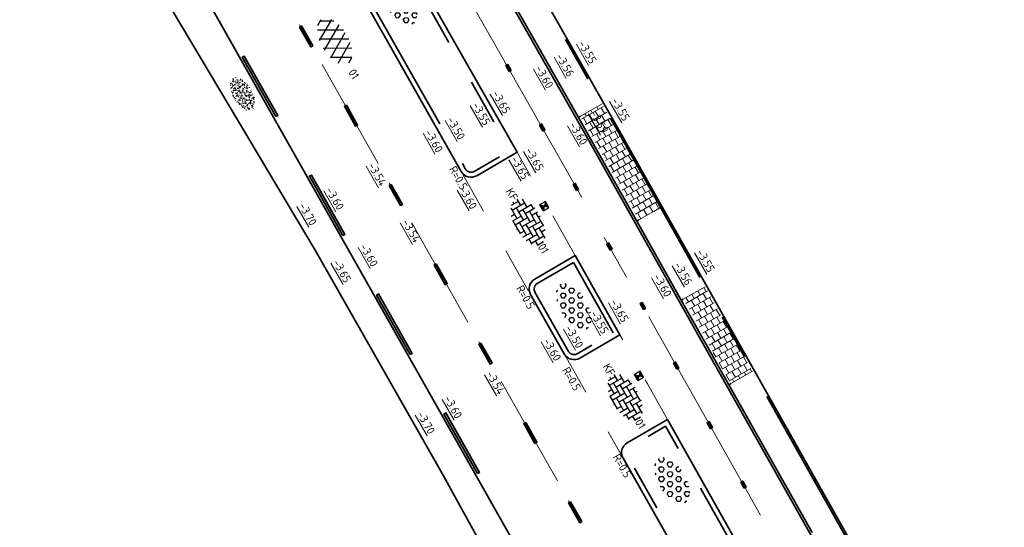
# Model space of a CAD drawing. Header units: metres. Extents: x 111691 to 117439, y 474133 to 478789.
# Tile 80 of 127: x 114507 to 114550, y 476242 to 476264. Entities that reach past the tile are written whole.
import ezdxf
from ezdxf.enums import TextEntityAlignment as Align

# ---------------------------------------------------------------- set-up
doc = ezdxf.new("R2010")
doc.units = ezdxf.units.M
for name, pattern in [('AM-AS', [16, 10, -2, 2, -2]), ('VH-GAZONBAND_100X200', [9.5, 7.5, -2]), ('VH-OPSLUITBAND_80X200', [14, 8, -2, 2, -2]), ('VH-RWSBAND', [24, 10, -2, 2, -2, 2, -2, 2, -2]), ('XX-HIDDEN', [4, 2, -2])]:
    doc.linetypes.add(name, pattern=pattern)
for name, color, linetype, lineweight in [('N-WE-AM-AS-G', 10, 'AM-AS', 18), ('N-WE-GR-GRAS-S', 60, 'Continuous', 25), ('N-WE-GR-GRAS_BERM-G', 80, 'Continuous', 35), ('N-WE-RI-HWA_KOLK-S', 150, 'Continuous', 25), ('N-WE-VH-HOOGTELABEL-T18', 2, 'Continuous', 18), ('N-WE-VH-KANTOPSLUITING-T18', 10, 'Continuous', 18), ('N-WE-VH-KANTOPSLUITING_GAZONBAND_100X200-G', 90, 'VH-GAZONBAND_100X200', 35), ('N-WE-VH-KANTOPSLUITING_OPSLUITBAND_100X200-G', 150, 'Continuous', 35), ('N-WE-VH-KANTOPSLUITING_OPSLUITBAND_80X200-G', 150, 'VH-OPSLUITBAND_80X200', 35), ('N-WE-VH-KANTOPSLUITING_TROTTOIRBAND_RWS_110 220-G', 210, 'VH-RWSBAND', 35), ('N-WE-VH-KANTOPSLUITING_VOORKANTBAND-G', 7, 'Continuous', 35), ('N-WE-VH-KANTVERHARDING-G', 1, 'Continuous', 35), ('N-WE-VH-MATERIAALGRENS-G', 7, 'XX-HIDDEN', 18), ('N-WE-VH-VERHARDING_ASFALT-S', 7, 'Continuous', 25), ('N-WE-VH-VERHARDING_BETONSTRAATSTEEN-S', 7, 'Continuous', 25), ('N-WE-VH-VERHARDING_LAGE_BEPLANTING-S', 70, 'Continuous', 25), ('N-WE-VH-VERHARDING_TEGEL60-A', 252, 'Continuous', 18), ('N-WE-VW-MARKERING-G', 7, 'Continuous', 35)]:
    doc.layers.add(name, color=color, linetype=linetype, lineweight=lineweight)
for name, color, linetype in [('N-WE-VW-MARKERING_LANGS_STREEP_13_010-A', 7, 'Continuous'), ('N-WE-VW-MARKERING_LANGS_STREEP_30270_010-A', 7, 'Continuous'), ('N-WE-VW-MARKERING_LANGS_STREEP_33_010-A', 7, 'Continuous')]:
    doc.layers.add(name, color=color, linetype=linetype)
doc.styles.add('NLCS-ISO', font='NLCS-ISO.ttf')
doc.styles.add('NLCS-ISO-M200-T18', font='NLCS-ISO.ttf', dxfattribs={"height": 0.36})
pattern_1 = [(299.72, (0, 0), (0.278997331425, -0.18617327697), [0.3, -0.3]), (29.72, (0, 0), (-0.14872855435, 0.26053755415), [])]

# ---------------------------------------------------------------- blocks, each defined once
blk = doc.blocks.new('SVH-ASFALT-SO')
at = {"ltscale": 0.1}
for p, q in [((-3.36, 2.17), (-1.83, 4.83)), ((0.36, -0.07), (-2.31, 4.55)), ((-1.91, 0.69), (0.95, 5.64)), ((2.75, -0.22), (-0.47, 5.37)), ((0, 0), (3.27, 5.66)), ((4.87, 0.12), (1.65, 5.7)), ((2.18, -0.23), (5.32, 5.22)), ((6.7, 0.95), (4.04, 5.55)), ((-2.72, 1.26), (-3.45, 2.54)), ((4.66, 0.07), (7.07, 4.25)), ((7.83, 2.99), (7.15, 4.18))]:
    blk.add_line(p, q, dxfattribs=at)
at = {"style": 'NLCS-ISO'}
blk.add_attdef('KLEUR', text='', height=1.8, dxfattribs=at).set_placement((9.49, 2.74), align=Align.MIDDLE_LEFT)
at = {"style": 'NLCS-ISO', "flags": 1}
blk.add_attdef('FUNCTIE', text='', height=1.8, dxfattribs=at).set_placement((0.12, -3.58), align=Align.MIDDLE_CENTER)
blk = doc.blocks.new('SGR-GRAS_01-SO')
at = {"ltscale": 0.1}
for p, q in [((-1.96, -0.07), (-1.98, 0)), ((-1.93, 0.19), (-1.93, 0.24)), ((-1.89, 0.24), (-1.92, 0.25)), ((-1.67, 0.02), (-1.6, 0.04)), ((-1.6, 0.24), (-1.65, 0.29)), ((-1.53, 0.32), (-1.6, 0.35)), ((-1.45, 0.64), (-1.52, 0.66)), ((-1.52, 0.19), (-1.44, 0.19)), ((-1.47, 0.58), (-1.48, 0.65)), ((-1.43, 0.48), (-1.35, 0.5)), ((-1.36, 0.21), (-1.43, 0.23)), ((-1.42, 0.13), (-1.36, 0.17)), ((-1.38, 0.11), (-1.32, 0.16)), ((-1.37, 0.01), (-1.38, 0.08)), ((-1.33, 0.11), (-1.33, 0.19)), ((-1.3, 0.76), (-1.32, 0.77)), ((-1.28, 0.68), (-1.28, 0.76)), ((-1.17, 0.39), (-1.23, 0.43)), ((-1.17, 0.24), (-1.22, 0.29)), ((-1.15, 0.65), (-1.21, 0.7)), ((-1.11, 0.17), (-1.04, 0.19)), ((-1.03, 0.03), (-1.1, 0.07)), ((-0.94, 0.84), (-1, 0.88)), ((-0.97, 0.51), (-0.92, 0.57)), ((-0.89, 0.5), (-0.97, 0.52)), ((-0.94, 0.19), (-0.87, 0.19)), ((-0.92, 0.42), (-0.86, 0.46)), ((-0.89, 0.81), (-0.82, 0.81)), ((-0.87, 0.66), (-0.89, 0.73)), ((-0.8, 0.06), (-0.88, 0.08)), ((-0.87, 0.62), (-0.8, 0.64)), ((-0.8, 0.47), (-0.87, 0.51)), ((-0.75, 0.24), (-0.8, 0.29)), ((-0.77, 0.09), (-0.79, 0.16)), ((-0.73, 0.65), (-0.78, 0.7)), ((-0.74, 0.03), (-0.73, 0.11)), ((-0.67, 0.11), (-0.73, 0.14)), ((-0.69, 0.61), (-0.68, 0.68)), ((-0.58, 0.92), (-0.64, 0.96)), ((-0.56, 0.92), (-0.51, 0.97)), ((-0.56, 0.32), (-0.48, 0.34)), ((-0.44, 0.55), (-0.51, 0.59)), ((-0.43, 0.78), (-0.5, 0.8)), ((-0.42, 0.71), (-0.36, 0.74)), ((-0.34, 0.35), (-0.41, 0.37)), ((-0.32, 0.24), (-0.38, 0.29)), ((-0.31, 0.19), (-0.37, 0.22)), ((-0.37, 0.19), (-0.29, 0.19)), ((-0.31, 0.65), (-0.36, 0.7)), ((-0.32, 0.81), (-0.24, 0.81)), ((-0.32, 0.77), (-0.24, 0.79)), ((-0.28, 0.73), (-0.29, 0.81)), ((-0.21, 1), (-0.27, 1.03)), ((-0.24, 0.02), (-0.17, 0.04)), ((-0.18, 0.17), (-0.19, 0.24)), ((-0.08, 0.63), (-0.14, 0.67)), ((-0.14, -0.04), (-0.14, 0.03)), ((-0.09, 0.53), (-0.09, 0.6)), ((-0.08, 0.16), (-0.03, 0.21)), ((-0.07, 0.19), (0, 0.23)), ((0.06, 0.27), (-0.01, 0.3)), ((0, 0.47), (0.07, 0.49)), ((0.1, 0.24), (0.05, 0.29)), ((0.13, 0.64), (0.06, 0.66)), ((0.07, 0.99), (0.14, 1.03)), ((0.12, 0.65), (0.07, 0.7)), ((0.22, 0.2), (0.15, 0.22)), ((0.21, 0.19), (0.28, 0.19)), ((0.29, 0.71), (0.22, 0.75)), ((0.24, 0.92), (0.31, 0.94)), ((0.26, 0.81), (0.33, 0.81)), ((0.32, 0.81), (0.3, 0.89)), ((0.31, 0.17), (0.39, 0.19)), ((0.32, 0.57), (0.38, 0.62)), ((0.42, 0.34), (0.36, 0.38)), ((0.42, 0.25), (0.4, 0.32)), ((0.43, 0.48), (0.49, 0.51)), ((0.53, 0.24), (0.47, 0.29)), ((0.54, 0.65), (0.49, 0.7)), ((0.56, -0.02), (0.49, 0.02)), ((0.5, 0.45), (0.51, 0.53)), ((0.59, 0.93), (0.52, 0.94)), ((0.55, 0.62), (0.63, 0.64)), ((0.65, 0.79), (0.58, 0.83)), ((0.68, 0.49), (0.61, 0.51)), ((0.77, 0.05), (0.7, 0.07)), ((0.78, 0.42), (0.72, 0.46)), ((0.78, 0.19), (0.86, 0.19)), ((0.83, 0.81), (0.91, 0.81)), ((0.92, 0.06), (0.85, 0.09)), ((0.87, 0.31), (0.94, 0.33)), ((0.95, 0.24), (0.9, 0.29)), ((0.91, 0.89), (0.91, 0.92)), ((0.97, 0.65), (0.91, 0.7)), ((0.93, 0.76), (0.99, 0.8)), ((1.01, 0.87), (0.95, 0.91)), ((1.01, 0.33), (1, 0.4)), ((1.15, 0.78), (1.08, 0.8)), ((1.15, 0.5), (1.08, 0.54)), ((1.1, 0.38), (1.1, 0.45)), ((1.11, 0.77), (1.18, 0.79)), ((1.24, 0.34), (1.17, 0.36)), ((1.18, 0.01), (1.26, 0.03)), ((1.21, 0.21), (1.26, 0.26)), ((1.28, 0.14), (1.22, 0.17)), ((1.28, 0.25), (1.35, 0.29)), ((1.37, 0.24), (1.32, 0.29)), ((1.39, 0.65), (1.34, 0.7)), ((1.36, 0.19), (1.43, 0.19)), ((1.42, 0.46), (1.5, 0.48)), ((1.51, 0.58), (1.44, 0.62)), ((1.64, 0.21), (1.58, 0.25)), ((1.61, 0.41), (1.59, 0.48)), ((1.69, 0.3), (1.7, 0.37)), ((1.79, 0.19), (1.72, 0.21)), ((1.74, 0.16), (1.81, 0.18)), ((1.8, 0.24), (1.75, 0.29)), ((1.93, 0.19), (1.95, 0.19)), ((-1.92, -0.16), (-1.85, -0.12)), ((-1.82, -0.08), (-1.9, -0.06)), ((-1.76, -0.13), (-1.82, -0.09)), ((-1.78, -0.3), (-1.73, -0.25)), ((-1.62, -0.5), (-1.69, -0.46)), ((-1.63, -0.57), (-1.68, -0.52)), ((-1.61, -0.17), (-1.67, -0.11)), ((-1.57, -0.44), (-1.49, -0.44)), ((-1.54, -0.66), (-1.5, -0.64)), ((-1.4, -0.05), (-1.46, -0.01)), ((-1.38, -0.46), (-1.38, -0.39)), ((-1.35, -0.28), (-1.28, -0.26)), ((-1.27, -0.23), (-1.34, -0.21)), ((-1.26, -0.42), (-1.33, -0.38)), ((-1.27, -0.56), (-1.28, -0.48)), ((-1.21, -0.57), (-1.26, -0.52)), ((-1.18, -0.67), (-1.25, -0.65)), ((-1.19, -0.17), (-1.24, -0.11)), ((-1.13, -0.78), (-1.19, -0.75)), ((-1.06, -0.39), (-1, -0.35)), ((-1.04, -0.58), (-0.97, -0.57)), ((-0.99, -0.44), (-0.92, -0.44)), ((-0.9, -0.34), (-0.96, -0.3)), ((-0.9, -0.65), (-0.84, -0.6)), ((-0.84, -0.94), (-0.85, -0.93)), ((-0.78, -0.57), (-0.84, -0.52)), ((-0.76, -0.7), (-0.83, -0.67)), ((-0.76, -0.17), (-0.82, -0.11)), ((-0.8, -0.13), (-0.73, -0.11)), ((-0.71, -0.38), (-0.79, -0.36)), ((-0.79, -0.54), (-0.78, -0.46)), ((-0.72, -0.89), (-0.65, -0.87)), ((-0.71, -0.9), (-0.64, -0.86)), ((-0.62, -0.82), (-0.7, -0.8)), ((-0.67, -0.48), (-0.69, -0.4)), ((-0.53, -0.26), (-0.6, -0.22)), ((-0.58, -0.99), (-0.59, -0.97)), ((-0.57, -0.1), (-0.5, -0.06)), ((-0.49, -0.25), (-0.44, -0.19)), ((-0.48, -0.44), (-0.41, -0.42)), ((-0.4, -0.63), (-0.46, -0.59)), ((-0.38, -0.98), (-0.43, -0.93)), ((-0.42, -0.44), (-0.34, -0.44)), ((-0.36, -0.57), (-0.41, -0.52)), ((-0.34, -0.17), (-0.39, -0.11)), ((-0.26, -0.99), (-0.33, -0.95)), ((-0.25, -0.09), (-0.32, -0.07)), ((-0.17, -0.18), (-0.24, -0.14)), ((-0.16, -0.53), (-0.23, -0.51)), ((-0.21, -0.61), (-0.15, -0.58)), ((-0.19, -0.62), (-0.19, -0.54)), ((-0.17, -0.74), (-0.1, -0.72)), ((-0.07, -0.97), (-0.14, -0.95)), ((-0.04, -0.55), (-0.1, -0.51)), ((-0.08, -0.4), (-0.09, -0.32)), ((-0.01, -1.01), (0.04, -0.95)), ((0.05, -0.98), (0, -0.93)), ((0.07, -0.57), (0.01, -0.52)), ((0.02, -0.96), (0.01, -0.89)), ((0.08, -0.17), (0.03, -0.11)), ((0.1, -0.91), (0.03, -0.88)), ((0.07, -0.29), (0.14, -0.27)), ((0.19, -0.1), (0.13, -0.06)), ((0.16, -0.44), (0.23, -0.44)), ((0.17, -1.04), (0.22, -1.02)), ((0.31, -0.24), (0.24, -0.22)), ((0.33, -0.47), (0.26, -0.43)), ((0.29, -0.33), (0.35, -0.29)), ((0.4, -0.68), (0.32, -0.66)), ((0.39, -0.6), (0.45, -0.55)), ((0.39, -0.59), (0.46, -0.57)), ((0.4, -0.69), (0.41, -0.62)), ((0.46, -0.83), (0.4, -0.8)), ((0.47, -0.98), (0.42, -0.93)), ((0.49, -0.57), (0.44, -0.52)), ((0.45, -0.12), (0.46, -0.05)), ((0.51, -0.17), (0.45, -0.11)), ((0.52, -0.32), (0.5, -0.24)), ((0.62, -0.88), (0.6, -0.81)), ((0.63, -0.14), (0.7, -0.12)), ((0.69, -0.39), (0.62, -0.35)), ((0.64, -0.84), (0.71, -0.81)), ((0.7, -0.89), (0.77, -0.88)), ((0.73, -0.44), (0.81, -0.44)), ((0.82, -0.76), (0.76, -0.72)), ((0.78, -0.04), (0.85, 0)), ((0.86, -0.39), (0.79, -0.37)), ((0.8, -0.19), (0.85, -0.14)), ((0.86, -0.94), (0.84, -0.93)), ((0.91, -0.57), (0.86, -0.52)), ((0.93, -0.17), (0.88, -0.11)), ((0.95, -0.83), (0.88, -0.81)), ((0.94, -0.44), (1.01, -0.42)), ((1.05, -0.31), (0.99, -0.27)), ((1, -0.77), (1, -0.7)), ((1.05, -0.2), (1.05, -0.12)), ((1.11, -0.24), (1.1, -0.16)), ((1.19, -0.68), (1.12, -0.64)), ((1.14, -0.56), (1.21, -0.52)), ((1.21, -0.8), (1.2, -0.73)), ((1.33, -0.1), (1.26, -0.08)), ((1.26, -0.75), (1.33, -0.73)), ((1.34, -0.57), (1.29, -0.52)), ((1.36, -0.17), (1.3, -0.11)), ((1.31, -0.44), (1.38, -0.44)), ((1.42, -0.23), (1.35, -0.19)), ((1.42, -0.54), (1.35, -0.52)), ((1.55, -0.6), (1.49, -0.56)), ((1.5, -0.29), (1.57, -0.27)), ((1.64, -0.27), (1.65, -0.2)), ((1.64, -0.27), (1.7, -0.23)), ((1.68, -0.55), (1.74, -0.5)), ((1.71, -0.16), (1.69, -0.09)), ((1.78, -0.15), (1.71, -0.11)), ((1.71, -0.52), (1.71, -0.52)), ((1.78, -0.17), (1.73, -0.11)), ((1.88, -0.25), (1.81, -0.23))]:
    blk.add_line(p, q, dxfattribs=at)
at = {"ltscale": 0.1, "style": 'NLCS-ISO'}
blk.add_attdef('TYPE', text='', height=0.5, dxfattribs=at).set_placement((3.47, -0.02), align=Align.MIDDLE_CENTER)
blk = doc.blocks.new('SVH-BSS_KEIFORMAAT_ELLEBOOG-SO')
at = {"ltscale": 0.1}
for p, q in [((-3.1, 2.49), (-1.87, 2.49)), ((-2.92, 2.49), (-2.92, -0.66)), ((-1.87, 2.81), (-1.87, 0.39)), ((-0.82, 2.94), (-0.82, 1.44)), ((-0.82, 2.49), (2.33, 2.49)), ((0.23, 2.97), (0.23, 2.49)), ((1.28, 2.49), (1.28, -0.66)), ((2.33, 2.71), (2.33, 0.39)), ((3.38, 2.38), (3.38, 1.44)), ((-5.61, 0.39), (-3.97, 0.39)), ((-5.02, 0.39), (-5.02, -1.37)), ((-4.95, 1.44), (-2.92, 1.44)), ((-3.97, 1.44), (-3.97, -1.71)), ((-2.92, 0.39), (0.23, 0.39)), ((-1.87, 1.44), (1.28, 1.44)), ((-0.82, 0.39), (-0.82, -2.76)), ((0.23, 1.44), (0.23, -1.71)), ((1.28, 0.39), (4.43, 0.39)), ((2.33, 1.44), (4.95, 1.44)), ((3.38, 0.39), (3.38, -2.38)), ((4.43, 1.44), (4.43, -1.71)), ((5.48, 0.74), (5.48, -0.66)), ((5.48, 0.39), (5.61, 0.39)), ((-5.52, -0.66), (-5.02, -0.66)), ((-4.62, -1.71), (-1.87, -1.71)), ((-3.97, -0.66), (-0.82, -0.66)), ((-2.92, -1.71), (-2.92, -2.55)), ((-1.87, -0.66), (-1.87, -2.81)), ((-0.82, -1.71), (2.33, -1.71)), ((0.23, -0.66), (3.38, -0.66)), ((1.28, -1.71), (1.28, -2.9)), ((2.33, -0.66), (2.33, -2.71)), ((3.38, -1.71), (4.62, -1.71)), ((4.43, -0.66), (5.52, -0.66)), ((-1.87, -2.76), (1.28, -2.76)), ((0.23, -2.76), (0.23, -2.97))]:
    blk.add_line(p, q, dxfattribs=at)
at = {"style": 'NLCS-ISO'}
blk.add_attdef('FORMAAT', text='', height=1.8, dxfattribs=at).set_placement((-5.71, 0), align=Align.MIDDLE_RIGHT)
blk.add_attdef('KLEUR', text='', height=1.8, dxfattribs=at).set_placement((5.71, 0), align=Align.MIDDLE_LEFT)
at = {"style": 'NLCS-ISO', "flags": 1}
blk.add_attdef('FUNCTIE', text='', height=1.8, dxfattribs=at).set_placement((0.12, -3.58), align=Align.MIDDLE_CENTER)
blk = doc.blocks.new('N-SRI-KOLK_STRAAT_300X300-SO')
h = blk.add_hatch(color=256)
h.dxf.hatch_style = 1
h.paths.add_polyline_path([(0.75, 1.5), (-0.75, 1.5), (0, 0.75)])
h.paths.add_polyline_path([(0, 0.75), (-0.75, 0), (0.75, 0)])
for p, q in [((-0.75, 0), (0.75, 1.5)), ((0.75, 0), (-0.75, 1.5))]:
    blk.add_line(p, q)
at = {"flags": 128}
blk.add_lwpolyline([(-0.75, 0), (0.75, 0), (0.75, 1.5), (-0.75, 1.5)], close=True, dxfattribs=at)
blk = doc.blocks.new('SVH-GRASPLAAT-SO')
at = {"ltscale": 0.1}
for p, q in [((-2.06, 2.47), (-1.86, 2.81)), ((-1.75, 1.93), (-2.06, 2.47)), ((-1.12, 1.93), (-0.81, 2.47)), ((-0.81, 2.47), (-1.07, 2.92)), ((1.69, 2.47), (1.88, 2.8)), ((2, 1.93), (1.69, 2.47)), ((2.63, 1.93), (2.94, 2.47)), ((2.94, 2.47), (2.89, 2.56)), ((-5.5, -0.24), (-5.66, 0.04)), ((-5.42, 0.85), (-4.87, 0.85)), ((-4.56, 0.3), (-4.87, 0.85)), ((-4.87, -0.24), (-4.56, 0.3)), ((-3.93, 1.39), (-3.62, 1.93)), ((-3.62, 0.85), (-3.93, 1.39)), ((-3.62, 1.93), (-3, 1.93)), ((-3.62, 0.85), (-3, 0.85)), ((-2.68, 1.39), (-3, 1.93)), ((-3, 0.85), (-2.68, 1.39)), ((-2.06, 0.3), (-1.75, 0.85)), ((-1.75, -0.24), (-2.06, 0.3)), ((-1.75, 1.93), (-1.12, 1.93)), ((-1.75, 0.85), (-1.12, 0.85)), ((-0.81, 0.3), (-1.12, 0.85)), ((-1.12, -0.24), (-0.81, 0.3)), ((-0.18, 1.39), (0.13, 1.93)), ((0.13, 0.85), (-0.18, 1.39)), ((0.13, 1.93), (0.75, 1.93)), ((0.13, 0.85), (0.75, 0.85)), ((1.07, 1.39), (0.75, 1.93)), ((0.75, 0.85), (1.07, 1.39)), ((1.69, 0.3), (2, 0.85)), ((2, -0.24), (1.69, 0.3)), ((2, 1.93), (2.63, 1.93)), ((2, 0.85), (2.63, 0.85)), ((2.94, 0.3), (2.63, 0.85)), ((2.63, -0.24), (2.94, 0.3)), ((3.57, 1.39), (3.88, 1.93)), ((3.88, 0.85), (3.57, 1.39)), ((3.88, 1.93), (4.31, 1.93)), ((3.88, 0.85), (4.5, 0.85)), ((4.5, 0.85), (4.82, 1.39)), ((4.82, 1.39), (4.63, 1.71)), ((5.44, 0.3), (5.57, 0.52)), ((5.66, -0.07), (5.44, 0.3)), ((-5.5, -0.24), (-4.87, -0.24)), ((-5.07, -1.32), (-4.87, -1.32)), ((-4.66, -1.69), (-4.87, -1.32)), ((-3.93, -0.78), (-3.62, -0.24)), ((-3.62, -1.32), (-3.93, -0.78)), ((-3.62, -0.24), (-3, -0.24)), ((-3.62, -1.32), (-3, -1.32)), ((-2.68, -0.78), (-3, -0.24)), ((-3, -1.32), (-2.68, -0.78)), ((-2.06, -1.86), (-1.75, -1.32)), ((-1.75, -2.4), (-2.06, -1.86)), ((-1.75, -0.24), (-1.12, -0.24)), ((-1.75, -1.32), (-1.12, -1.32)), ((-0.81, -1.86), (-1.12, -1.32)), ((-1.12, -2.4), (-0.81, -1.86)), ((-0.18, -0.78), (0.13, -0.24)), ((0.13, -1.32), (-0.18, -0.78)), ((0.13, -0.24), (0.75, -0.24)), ((0.13, -1.32), (0.75, -1.32)), ((1.07, -0.78), (0.75, -0.24)), ((0.75, -1.32), (1.07, -0.78)), ((1.69, -1.86), (2, -1.32)), ((2, -2.4), (1.69, -1.86)), ((2, -0.24), (2.63, -0.24)), ((2, -1.32), (2.63, -1.32)), ((2.94, -1.86), (2.63, -1.32)), ((2.63, -2.4), (2.94, -1.86)), ((3.57, -0.78), (3.88, -0.24)), ((3.88, -1.32), (3.57, -0.78)), ((3.88, -0.24), (4.5, -0.24)), ((3.88, -1.32), (4.5, -1.32)), ((4.82, -0.78), (4.5, -0.24)), ((4.5, -1.32), (4.82, -0.78)), ((-3.33, -2.4), (-3, -2.4)), ((-2.91, -2.55), (-3, -2.4)), ((-1.75, -2.4), (-1.12, -2.4)), ((-0.18, -2.94), (0.13, -2.4)), ((-0.17, -2.97), (-0.18, -2.94)), ((0.13, -2.4), (0.75, -2.4)), ((1.05, -2.92), (0.75, -2.4)), ((2, -2.4), (2.63, -2.4))]:
    blk.add_line(p, q, dxfattribs=at)
at = {"style": 'NLCS-ISO', "flags": 1}
blk.add_attdef('FUNCTIE', text='', height=1.8, dxfattribs=at).set_placement((0.12, -3.58), align=Align.MIDDLE_CENTER)

msp = doc.modelspace()

# ---------------------------------------------------------------- hatches: boundary and pattern name
at = {"layer": 'N-WE-VH-VERHARDING_TEGEL60-A'}
h = msp.add_hatch(dxfattribs=at)
h.set_pattern_fill('AVH-TEGEL_300X300_HALFST-SO', color=256, angle=299.72, pattern_type=2)
h.set_pattern_definition(pattern_1)
h.paths.add_polyline_path([(114534.243, 476255.695), (114535.202, 476256.234), (114533.244, 476259.715), (114532.633, 476260.789), (114531.677, 476260.245), (114532.286, 476259.174)])
h = msp.add_hatch(dxfattribs=at)
h.set_pattern_fill('AVH-TEGEL_300X300_HALFST-SO', color=256, angle=299.72, pattern_type=2)
h.set_pattern_definition(pattern_1)
h.paths.add_polyline_path([(114537.158, 476252.757), (114536.199, 476252.218), (114537.411, 476250.064), (114538.287, 476248.509), (114539.246, 476249.049), (114538.369, 476250.603)])
at = {"layer": 'N-WE-VW-MARKERING_LANGS_STREEP_13_010-A'}
h = msp.add_hatch(color=256, dxfattribs=at)
h.dxf.hatch_style = 1
h.paths.add_polyline_path([(114519.428, 476264.21), (114519.341, 476264.161), (114519.833, 476263.291), (114519.92, 476263.34)])
h = msp.add_hatch(color=256, dxfattribs=at)
h.dxf.hatch_style = 1
h.paths.add_polyline_path([(114521.398, 476260.729), (114521.31, 476260.68), (114521.803, 476259.809), (114521.89, 476259.859)])
h = msp.add_hatch(color=256, dxfattribs=at)
h.dxf.hatch_style = 1
h.paths.add_polyline_path([(114523.367, 476257.248), (114523.28, 476257.198), (114523.773, 476256.328), (114523.86, 476256.377)])
h = msp.add_hatch(color=256, dxfattribs=at)
h.dxf.hatch_style = 1
h.paths.add_polyline_path([(114525.337, 476253.766), (114525.25, 476253.717), (114525.742, 476252.847), (114525.829, 476252.896)])
h = msp.add_hatch(color=256, dxfattribs=at)
h.dxf.hatch_style = 1
h.paths.add_polyline_path([(114527.307, 476250.285), (114527.22, 476250.236), (114527.712, 476249.365), (114527.799, 476249.414)])
h = msp.add_hatch(color=256, dxfattribs=at)
h.dxf.hatch_style = 1
h.paths.add_polyline_path([(114529.276, 476246.803), (114529.189, 476246.754), (114529.682, 476245.884), (114529.769, 476245.933)])
h = msp.add_hatch(color=256, dxfattribs=at)
h.dxf.hatch_style = 1
h.paths.add_polyline_path([(114531.246, 476243.322), (114531.159, 476243.273), (114531.652, 476242.402), (114531.739, 476242.452)])
at = {"layer": 'N-WE-VW-MARKERING_LANGS_STREEP_30270_010-A'}
h = msp.add_hatch(color=256, dxfattribs=at)
h.dxf.hatch_style = 1
h.paths.add_polyline_path([(114528.549, 476262.205), (114528.636, 476262.255), (114528.488, 476262.515), (114528.401, 476262.466)])
h = msp.add_hatch(color=256, dxfattribs=at)
h.dxf.hatch_style = 1
h.paths.add_polyline_path([(114530.032, 476259.597), (114530.119, 476259.647), (114529.971, 476259.908), (114529.884, 476259.858)])
h = msp.add_hatch(color=256, dxfattribs=at)
h.dxf.hatch_style = 1
h.paths.add_polyline_path([(114531.509, 476256.986), (114531.596, 476257.035), (114531.449, 476257.297), (114531.362, 476257.248)])
h = msp.add_hatch(color=256, dxfattribs=at)
h.dxf.hatch_style = 1
h.paths.add_polyline_path([(114532.98, 476254.372), (114533.067, 476254.421), (114532.92, 476254.682), (114532.833, 476254.633)])
h = msp.add_hatch(color=256, dxfattribs=at)
h.dxf.hatch_style = 1
h.paths.add_polyline_path([(114534.45, 476251.757), (114534.538, 476251.806), (114534.391, 476252.067), (114534.303, 476252.018)])
h = msp.add_hatch(color=256, dxfattribs=at)
h.dxf.hatch_style = 1
h.paths.add_polyline_path([(114535.921, 476249.142), (114536.008, 476249.191), (114535.861, 476249.453), (114535.774, 476249.404)])
h = msp.add_hatch(color=256, dxfattribs=at)
h.dxf.hatch_style = 1
h.paths.add_polyline_path([(114537.395, 476246.529), (114537.482, 476246.578), (114537.335, 476246.839), (114537.248, 476246.79)])
h = msp.add_hatch(color=256, dxfattribs=at)
h.dxf.hatch_style = 1
h.paths.add_polyline_path([(114538.869, 476243.916), (114538.956, 476243.965), (114538.808, 476244.226), (114538.721, 476244.177)])
at = {"layer": 'N-WE-VW-MARKERING_LANGS_STREEP_33_010-A', "transparency": 33554687}
h = msp.add_hatch(color=256, dxfattribs=at)
h.dxf.hatch_style = 1
h.paths.add_polyline_path([(114518.292, 476260.227), (114518.379, 476260.276), (114516.902, 476262.887), (114516.815, 476262.838)])
h = msp.add_hatch(color=256, dxfattribs=at)
h.dxf.hatch_style = 1
h.paths.add_polyline_path([(114521.247, 476255.005), (114521.334, 476255.054), (114519.857, 476257.665), (114519.77, 476257.616)])
h = msp.add_hatch(color=256, dxfattribs=at)
h.dxf.hatch_style = 1
h.paths.add_polyline_path([(114524.202, 476249.783), (114524.289, 476249.832), (114522.811, 476252.443), (114522.724, 476252.394)])
h = msp.add_hatch(color=256, dxfattribs=at)
h.dxf.hatch_style = 1
h.paths.add_polyline_path([(114527.156, 476244.56), (114527.243, 476244.61), (114525.766, 476247.221), (114525.679, 476247.171)])

# ---------------------------------------------------------------- linework, layer by layer
at = {"layer": 'N-WE-AM-AS-G', "ltscale": 0.5}
msp.add_lwpolyline([(114412.548, 476424.302), (114445.21, 476391.606, -0.067599), (114453.354, 476380.891), (114594.671, 476131.121)], format="xyb", dxfattribs=at)
at = {"layer": 'N-WE-AM-AS-G', "flags": 128}
msp.add_lwpolyline([(114618.948, 476104.393), (114618.544, 476107.608, 0.17514), (114617.54, 476109.576, -0.075652), (114608.227, 476121.391), (114604.811, 476127.406), (114599.853, 476136.337), (114595.697, 476143.589), (114591.334, 476151.4), (114584.629, 476163.273), (114576.557, 476177.492), (114572.459, 476184.76), (114568.399, 476191.965), (114565.105, 476197.74), (114558.22, 476209.836), (114550.603, 476223.128), (114545.134, 476232.906), (114535.93, 476249.229), (114530.807, 476258.337), (114523.481, 476271.218), (114517.754, 476281.434), (114512.129, 476291.212), (114505.842, 476302.419), (114500.466, 476311.964), (114493.713, 476323.838), (114488.552, 476332.969), (114482.327, 476343.948), (114475.834, 476355.429), (114470.793, 476364.306), (114460.414, 476382.68), (114454.094, 476393.869), (114451.611, 476398.283), (114450.959, 476399.433, 0.067472), (114442.845, 476410.104), (114436.41, 476416.546)], format="xyb", dxfattribs=at)
at = {"layer": 'N-WE-GR-GRAS_BERM-G'}
msp.add_lwpolyline([(114551.734, 476198.548), (114546.193, 476207.754), (114539.342, 476219.997), (114532.615, 476231.811), (114525.656, 476244.458), (114520.021, 476254.373), (114513.334, 476265.604), (114505.457, 476280.042), (114498.648, 476292.169), (114491.93, 476303.624), (114484.692, 476316.973), (114478.344, 476328.468), (114471.46, 476340.107), (114464.385, 476352.575), (114457.233, 476364.91), (114449.664, 476377.837), (114447.328, 476382.354)], dxfattribs=at)
at = {"layer": 'N-WE-VH-KANTOPSLUITING_GAZONBAND_100X200-G'}
for points in [[(114531.59, 476260.196), (114526.144, 476269.772)], [(114536.112, 476252.169), (114534.156, 476255.646)], [(114556.66, 476215.778), (114551.995, 476223.917), (114546.529, 476233.69), (114538.2, 476248.46)]]:
    msp.add_lwpolyline(points, dxfattribs=at)
at = {"layer": 'N-WE-VH-KANTOPSLUITING_OPSLUITBAND_100X200-G'}
for points in [[(114534.156, 476255.646), (114532.199, 476259.125), (114531.59, 476260.196)], [(114538.2, 476248.46), (114537.324, 476250.014), (114536.112, 476252.169)]]:
    msp.add_lwpolyline(points, dxfattribs=at)
at = {"layer": 'N-WE-VH-KANTOPSLUITING_OPSLUITBAND_80X200-G', "flags": 128}
msp.add_lwpolyline([(114465.854, 476447.451), (114458.327, 476443.17, 0.114882), (114444.975, 476430.835), (114444.186, 476429.672, -0.094159), (114441.031, 476426.508, 0.389903), (114440.394, 476423.765), (114454.049, 476399.659), (114456.533, 476395.244), (114462.852, 476384.057), (114473.229, 476365.686), (114478.27, 476356.81), (114484.763, 476345.328), (114490.988, 476334.349), (114496.149, 476325.219), (114502.902, 476313.343), (114508.283, 476303.791), (114514.564, 476292.595), (114520.188, 476282.817), (114525.919, 476272.595), (114533.244, 476259.715), (114538.369, 476250.603), (114547.576, 476234.278), (114553.04, 476224.508), (114560.652, 476211.225), (114567.538, 476199.125), (114570.834, 476193.346), (114574.898, 476186.134), (114578.994, 476178.871), (114587.066, 476164.652), (114593.775, 476152.771), (114598.134, 476144.967), (114602.291, 476137.713), (114607.253, 476128.777), (114610.386, 476123.259, 0.071839), (114618.637, 476112.626), (114623.973, 476107.478, -0.106598), (114632.791, 476104.601, 0.263093), (114634.759, 476104.575), (114638.387, 476106.562, -0.129957), (114641.324, 476107.29), (114643.352, 476107.258, 0.133189), (114646.437, 476108.043), (114649.089, 476109.54)], format="xyb", dxfattribs=at)
at = {"layer": 'N-WE-VH-KANTOPSLUITING_TROTTOIRBAND_RWS_110 220-G', "flags": 128}
for points in [[(114523.368, 476267.937), (114521.793, 476267.025, 0.411342), (114521.69, 476266.644), (114526.627, 476257.928, 0.417201), (114527.011, 476257.824), (114528.597, 476258.744)], [(114533.112, 476250.73), (114531.372, 476253.823), (114529.785, 476252.903, 0.411397), (114529.682, 476252.523), (114531.155, 476249.923, 0.417014), (114531.539, 476249.819)], [(114553.671, 476214.316), (114549.106, 476222.281), (114543.635, 476232.064), (114535.418, 476246.634), (114533.846, 476245.724, 0.411385), (114533.743, 476245.343), (114537.33, 476239.01, 0.201562), (114537.502, 476238.878), (114539.798, 476238.267, -0.201685), (114540.239, 476237.926), (114543.517, 476232.133), (114548.7, 476222.969, -0.196108), (114548.769, 476222.43), (114548.139, 476220.061, 0.196266), (114548.166, 476219.851), (114551.748, 476213.528, 0.417201), (114552.132, 476213.424)]]:
    msp.add_lwpolyline(points, format="xyb", close=True, dxfattribs=at)
at = {"layer": 'N-WE-VH-KANTOPSLUITING_VOORKANTBAND-G', "flags": 128}
for points in [[(114566.408, 476198.483), (114559.523, 476210.58), (114551.908, 476223.867), (114546.442, 476233.641), (114537.236, 476249.965), (114532.112, 476259.075), (114524.787, 476271.956), (114519.058, 476282.175), (114513.434, 476291.953), (114507.149, 476303.154), (114501.771, 476312.703), (114495.018, 476324.578), (114489.857, 476333.708), (114483.632, 476344.687), (114477.139, 476356.169), (114472.098, 476365.045), (114461.72, 476383.418), (114455.401, 476394.606), (114452.917, 476399.02), (114452.264, 476400.172, 0.067472), (114443.906, 476411.164), (114437.398, 476417.679)], [(114523.536, 476268.289), (114521.683, 476267.215, 0.411342), (114521.499, 476266.536), (114526.436, 476257.82, 0.417201), (114527.122, 476257.634), (114528.896, 476258.663), (114523.45, 476268.239)]]:
    msp.add_lwpolyline(points, format="xyb", dxfattribs=at)
msp.add_lwpolyline([(114478.339, 476356.849), (114484.833, 476345.367), (114491.058, 476334.388), (114496.219, 476325.258), (114502.972, 476313.383), (114508.352, 476303.83), (114514.634, 476292.634), (114520.258, 476282.857), (114525.989, 476272.634), (114533.314, 476259.755), (114538.439, 476250.643), (114547.645, 476234.317), (114553.109, 476224.547), (114560.721, 476211.264), (114567.608, 476199.164)], dxfattribs=at)
at = {"layer": 'N-WE-VH-KANTOPSLUITING_VOORKANTBAND-G'}
for points in [[(114531.677, 476260.245), (114531.59, 476260.196)], [(114534.243, 476255.695), (114534.156, 476255.646)], [(114536.199, 476252.218), (114536.112, 476252.169)], [(114538.287, 476248.509), (114538.2, 476248.46)]]:
    msp.add_lwpolyline(points, dxfattribs=at)
at = {"layer": 'N-WE-VH-KANTOPSLUITING_VOORKANTBAND-G', "flags": 128}
for points in [[(114533.41, 476250.648), (114531.455, 476254.125), (114529.675, 476253.094, 0.411397), (114529.49, 476252.415), (114530.963, 476249.814, 0.417014), (114531.649, 476249.628)], [(114553.97, 476214.236), (114549.298, 476222.389), (114543.826, 476232.172), (114535.501, 476246.936), (114533.736, 476245.914, 0.411385), (114533.551, 476245.235), (114537.139, 476238.902, 0.201562), (114537.445, 476238.665), (114539.741, 476238.055, -0.201685), (114540.048, 476237.818), (114543.325, 476232.025), (114548.509, 476222.861, -0.196108), (114548.557, 476222.486), (114547.927, 476220.117, 0.196266), (114547.975, 476219.742), (114551.556, 476213.42, 0.417201), (114552.242, 476213.234)]]:
    msp.add_lwpolyline(points, format="xyb", close=True, dxfattribs=at)
at = {"layer": 'N-WE-VH-KANTVERHARDING-G'}
msp.add_lwpolyline([(114466.058, 476352.344), (114592.06, 476129.644)], dxfattribs=at)
at = {"layer": 'N-WE-VH-MATERIAALGRENS-G'}
for points in [[(114531.677, 476260.245), (114532.633, 476260.789)], [(114526.434, 476257.819), (114529.491, 476252.415)], [(114534.243, 476255.695), (114535.202, 476256.234)], [(114536.199, 476252.218), (114537.158, 476252.757)], [(114530.93, 476249.872), (114533.553, 476245.236)], [(114538.287, 476248.509), (114539.246, 476249.049)]]:
    msp.add_lwpolyline(points, dxfattribs=at)
at = {"layer": 'N-WE-VH-MATERIAALGRENS-G', "flags": 128}
for points in [[(114531.454, 476254.126), (114529.501, 476257.598), (114528.895, 476258.663)], [(114535.5, 476246.937), (114534.622, 476248.494), (114533.41, 476250.649)]]:
    msp.add_lwpolyline(points, dxfattribs=at)
at = {"layer": 'N-WE-VW-MARKERING-G'}
for points in [[(114519.428, 476264.21), (114519.341, 476264.161), (114519.833, 476263.291), (114519.92, 476263.34)], [(114518.292, 476260.227), (114518.379, 476260.276), (114516.902, 476262.887), (114516.815, 476262.838)], [(114528.549, 476262.205), (114528.636, 476262.255), (114528.488, 476262.515), (114528.401, 476262.466)], [(114521.398, 476260.729), (114521.31, 476260.68), (114521.803, 476259.809), (114521.89, 476259.859)], [(114530.032, 476259.597), (114530.119, 476259.647), (114529.971, 476259.908), (114529.884, 476259.858)], [(114521.247, 476255.005), (114521.334, 476255.054), (114519.857, 476257.665), (114519.77, 476257.616)], [(114523.367, 476257.248), (114523.28, 476257.198), (114523.773, 476256.328), (114523.86, 476256.377)], [(114531.509, 476256.986), (114531.596, 476257.035), (114531.449, 476257.297), (114531.362, 476257.248)], [(114532.98, 476254.372), (114533.067, 476254.421), (114532.92, 476254.682), (114532.833, 476254.633)], [(114525.337, 476253.766), (114525.25, 476253.717), (114525.742, 476252.847), (114525.829, 476252.896)], [(114524.202, 476249.783), (114524.289, 476249.832), (114522.811, 476252.443), (114522.724, 476252.394)], [(114534.45, 476251.757), (114534.538, 476251.806), (114534.391, 476252.067), (114534.303, 476252.018)], [(114527.307, 476250.285), (114527.22, 476250.236), (114527.712, 476249.365), (114527.799, 476249.414)], [(114535.921, 476249.142), (114536.008, 476249.191), (114535.861, 476249.453), (114535.774, 476249.404)], [(114527.156, 476244.56), (114527.243, 476244.61), (114525.766, 476247.221), (114525.679, 476247.171)], [(114529.276, 476246.803), (114529.189, 476246.754), (114529.682, 476245.884), (114529.769, 476245.933)], [(114537.395, 476246.529), (114537.482, 476246.578), (114537.335, 476246.839), (114537.248, 476246.79)], [(114538.869, 476243.916), (114538.956, 476243.965), (114538.808, 476244.226), (114538.721, 476244.177)], [(114531.246, 476243.322), (114531.159, 476243.273), (114531.652, 476242.402), (114531.739, 476242.452)]]:
    msp.add_lwpolyline(points, close=True, dxfattribs=at)

# ---------------------------------------------------------------- block references
at = {"layer": 'N-WE-GR-GRAS-S', "xscale": 0.4, "yscale": 0.4, "zscale": 0.4, "rotation": 300.1117835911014}
msp.add_blockref('SGR-GRAS_01-SO', (114516.834, 476261.225), dxfattribs=at)
at = {"layer": 'N-WE-RI-HWA_KOLK-S', "xscale": 0.2, "yscale": 0.2, "zscale": 0.2, "rotation": 120.3388765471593}
for p in [(114530.218, 476256.373), (114534.382, 476248.919)]:
    msp.add_blockref('N-SRI-KOLK_STRAAT_300X300-SO', p, dxfattribs=at)
at = {"layer": 'N-WE-VH-VERHARDING_ASFALT-S', "xscale": 0.2, "yscale": 0.2, "zscale": 0.2, "rotation": 300.1117835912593}
msp.add_blockref('SVH-ASFALT-SO', (114520.197, 476263.638), dxfattribs=at).add_auto_attribs({'KLEUR': '01'})
at = {"layer": 'N-WE-VH-VERHARDING_BETONSTRAATSTEEN-S', "xscale": 0.2, "yscale": 0.2, "zscale": 0.2, "rotation": 300.1117835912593}
for p in [(114529.374, 476255.599), (114533.64, 476247.903)]:
    msp.add_blockref('SVH-BSS_KEIFORMAAT_ELLEBOOG-SO', p, dxfattribs=at).add_auto_attribs({'FORMAAT': 'KF', 'KLEUR': '01'})
at = {"layer": 'N-WE-VH-VERHARDING_LAGE_BEPLANTING-S', "xscale": 0.2, "yscale": 0.2, "zscale": 0.2, "rotation": 300.1117835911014}
for p in [(114523.734, 476265.268), (114531.389, 476251.883), (114535.707, 476244.255)]:
    msp.add_blockref('SVH-GRASPLAAT-SO', p, dxfattribs=at)

# ---------------------------------------------------------------- texts
at = {"layer": 'N-WE-VH-HOOGTELABEL-T18', "style": 'NLCS-ISO-M200-T18'}
for s, p in [('%%U-3.55', (114531.566, 476263.441)), ('%%U-3.56', (114530.585, 476262.872)), ('%%U-3.60', (114529.677, 476262.346)), ('%%U-3.65', (114527.781, 476261.246)), ('%%U-3.55', (114533.025, 476260.929)), ('%%U-3.55', (114526.902, 476260.736)), ('%%U-3.50', (114525.797, 476260.095)), ('%%U-3.59', (114532.082, 476260.383)), ('%%U-3.60', (114531.174, 476259.856)), ('%%U-3.60', (114524.826, 476259.532)), ('%%U-3.65', (114529.245, 476258.737)), ('%%U-3.65', (114528.603, 476258.365)), ('%%U-3.54', (114522.33, 476258.085)), ('%%U-3.60', (114520.474, 476257.008)), ('%%U-3.60', (114526.323, 476257.042)), ('%%U-3.70', (114519.286, 476256.319)), ('%%U-3.54', (114523.827, 476255.595)), ('%%U-3.60', (114521.971, 476254.518)), ('%%U-3.55', (114536.761, 476254.286)), ('%%U-3.65', (114520.782, 476253.829)), ('%%U-3.56', (114535.78, 476253.717)), ('%%U-3.60', (114534.871, 476253.19)), ('%%U-3.65', (114532.975, 476252.091)), ('%%U-3.55', (114532.096, 476251.581)), ('%%U-3.50', (114530.992, 476250.94)), ('%%U-3.60', (114530.02, 476250.377)), ('%%U-3.54', (114527.525, 476248.93)), ('%%U-3.60', (114525.668, 476247.853)), ('%%U-3.70', (114524.48, 476247.164))]:
    msp.add_text(s, height=0.36, rotation=299.7212, dxfattribs=at).set_placement(p)
at = {"layer": 'N-WE-VH-KANTOPSLUITING-T18', "style": 'NLCS-ISO'}
for p in [(114525.888, 476257.926), (114528.841, 476252.693), (114530.861, 476249.103), (114533.086, 476245.288)]:
    msp.add_text('R=0.5', height=0.36, rotation=299.72, dxfattribs=at).set_placement(p)

doc.saveas('drawing.dxf')
